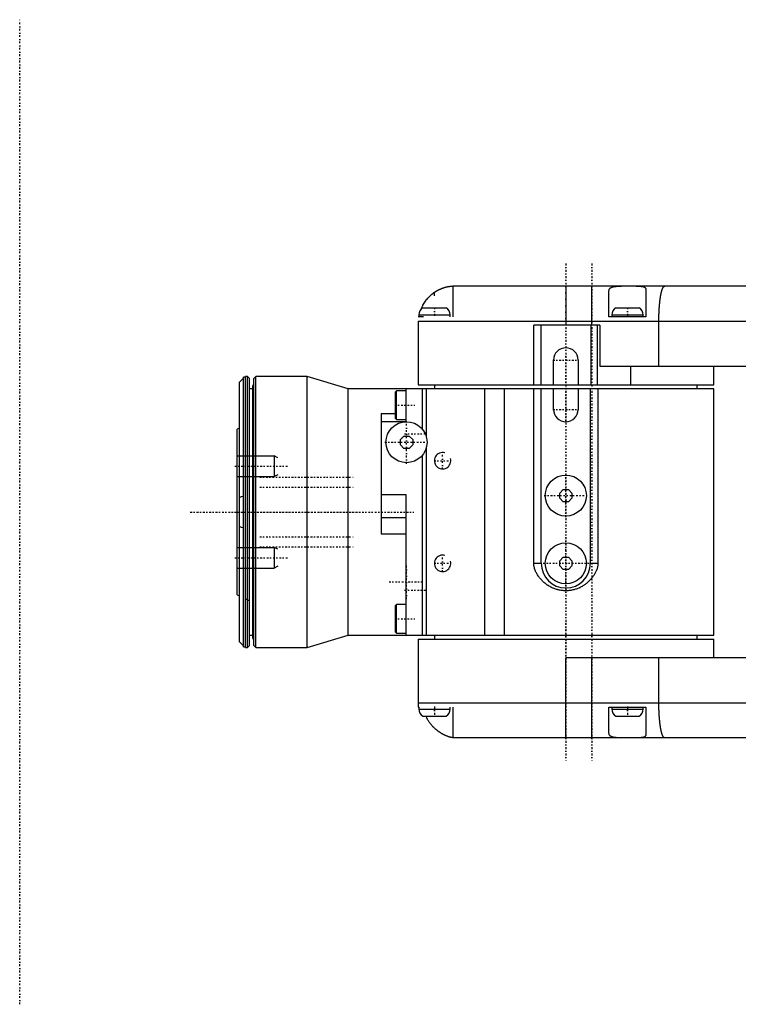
# Model space of a CAD drawing. Extents: x -526 to 218, y -128 to 128.
# Tile 1 of 3: x -526 to -351, y -120 to 120. Entities that reach past the tile are written whole.
import ezdxf

# ---------------------------------------------------------------- set-up
doc = ezdxf.new("R2010")
doc.units = 0
doc.linetypes.add('CENTER', pattern=[1.5, 0.45, -0.5, 0.05, -0.5])
for name, color, linetype in [('AM_0', 7, 'CONTINUOUS'), ('AM_10', 7, 'CONTINUOUS'), ('AM_7', 7, 'CENTER')]:
    doc.layers.add(name, color=color, linetype=linetype)

msp = doc.modelspace()

# ---------------------------------------------------------------- linework, layer by layer
at = {"layer": 'AM_0', "color": 7, "linetype": 'CONTINUOUS'}
for p, q in [((-425, 52.64), (-425, 53.5)), ((-420.5, 55), (-420.5, 47.5)), ((-306.59, 55), (-420.5, 55)), ((-393, 55), (-393, 45.5)), ((-386.7, 45.5), (-386.7, 55)), ((-382.5, 47.5), (-382.5, 53.76)), ((-373.5, 54.17), (-373.5, 47.5)), ((-428.8, 48), (-428.8, 47.5)), ((-428.8, 48), (-421.2, 48)), ((-427.85, 49.7), (-422.15, 49.7)), ((-421.2, 47.5), (-421.2, 48)), ((-381.8, 48), (-381.8, 47.5)), ((-381.8, 48), (-374.2, 48)), ((-380.85, 49.7), (-375.15, 49.7)), ((-374.2, 47.5), (-374.2, 48)), ((-429, 46.5), (-429, 31)), ((-429, 46.5), (-308.21, 46.5)), ((-427.66, 47.5), (-428.94, 47.5)), ((-373.5, 47.5), (-382.5, 47.5)), ((-370.35, 35.5), (-370.35, 46.5)), ((-400.83, 31), (-400.83, 45.5)), ((-384.73, 45.5), (-400.83, 45.5)), ((-399, 31), (-399, 45.5)), ((-386.83, 31), (-386.83, 45.5)), ((-385.31, 31), (-385.31, 45.5)), ((-384.73, 45.5), (-384.73, 35.5)), ((-396, 31), (-396, 37)), ((-390, 37), (-390, 31)), ((-384.73, 35.5), (-304, 35.5)), ((-377.22, 35.5), (-377.22, 31)), ((-357, 31), (-357, 35.5)), ((-471.5, 32.57), (-472.5, 31.6)), ((-472.5, -31.6), (-472.5, 31.6)), ((-471, 32.8), (-471.5, 32.8)), ((-471.5, -32.8), (-471.5, 32.8)), ((-470.5, 33), (-471, 33)), ((-471, -33), (-471, 33)), ((-470, 32.5), (-470.5, 33)), ((-470.5, -33), (-470.5, 33)), ((-470, -32.5), (-470, 32.5)), ((-468.5, 33), (-469, 32.5)), ((-469, -32.5), (-469, 32.5)), ((-456, 33), (-468.5, 33)), ((-468.5, -33), (-468.5, 33)), ((-446, 30), (-456, 33)), ((-456, -33), (-456, 33)), ((-469.2, 30), (-470, 30)), ((-469, 31), (-469.2, 30.8)), ((-469.2, -30.8), (-469.2, 30.8)), ((-446, -30), (-446, 30)), ((-357, 30), (-446, 30)), ((-434.2, 29.5), (-434.45, 29.25)), ((-434.45, 22.75), (-434.45, 29.25)), ((-432, 29.5), (-434.2, 29.5)), ((-434.2, 22.5), (-434.2, 29.5)), ((-432, 30), (-432, 22.04)), ((-429, 31), (-357, 31)), ((-428, 30), (-428, 20.25)), ((-427, 30), (-427, 18.4)), ((-425, 31), (-425, 30)), ((-412.8, 30), (-412.8, -30)), ((-408.01, 30), (-408.01, -30)), ((-400.83, -12.5), (-400.83, 30)), ((-399, -12.5), (-399, 30)), ((-396, 25), (-396, 30)), ((-390, 30), (-390, 25)), ((-387, -12.5), (-387, 30)), ((-385.17, 30), (-385.17, -12.5)), ((-361, 30), (-361, 31)), ((-357, -30), (-357, 30)), ((-438, 24), (-438, -5.29)), ((-438, 24), (-434.45, 24)), ((-438, 22.04), (-432, 22.04)), ((-434.45, 22.75), (-434.2, 22.5)), ((-434.2, 22.5), (-432, 22.5)), ((-472.5, 20.44), (-473, 20.2)), ((-473, -20.2), (-473, 20.2)), ((-433.3, 17.62), (-432.42, 18.5)), ((-433.3, 16.38), (-433.3, 17.62)), ((-432.42, 18.5), (-431.18, 18.5)), ((-431.18, 18.5), (-430.3, 17.62)), ((-430.3, 17.62), (-430.3, 16.38)), ((-432.42, 15.5), (-433.3, 16.38)), ((-431.18, 15.5), (-432.42, 15.5)), ((-430.3, 16.38), (-431.18, 15.5)), ((-427, 15.6), (-427, -30)), ((-428, 13.75), (-428, -30)), ((-473, 8.64), (-472.99, 8.64)), ((-394.5, 4.62), (-393.62, 5.5)), ((-393.62, 5.5), (-392.38, 5.5)), ((-392.38, 5.5), (-391.5, 4.62)), ((-438, 4.29), (-432, 4.29)), ((-432, 4.29), (-432, -30)), ((-394.5, 3.38), (-394.5, 4.62)), ((-393.62, 2.5), (-394.5, 3.38)), ((-392.38, 2.5), (-393.62, 2.5)), ((-391.5, 3.38), (-392.38, 2.5)), ((-391.5, 4.62), (-391.5, 3.38)), ((-438, -1.35), (-432, -1.35)), ((-438, -5.29), (-432, -5.29)), ((-472.99, -8.64), (-473, -8.64)), ((-394.5, -11.88), (-393.62, -11)), ((-394.5, -13.12), (-394.5, -11.88)), ((-393.62, -11), (-392.38, -11)), ((-392.38, -11), (-391.5, -11.88)), ((-391.5, -11.88), (-391.5, -13.12)), ((-400.83, -12.5), (-399, -12.5)), ((-393.62, -14), (-394.5, -13.12)), ((-392.38, -14), (-393.62, -14)), ((-391.5, -13.12), (-392.38, -14)), ((-387, -12.5), (-385.17, -12.5)), ((-473, -20.2), (-472.5, -20.44)), ((-471, -21.15), (-470, -21.62)), ((-434.2, -22.5), (-434.45, -22.75)), ((-434.45, -29.25), (-434.45, -22.75)), ((-432, -22.5), (-434.2, -22.5)), ((-434.2, -29.5), (-434.2, -22.5)), ((-470, -30), (-469.2, -30)), ((-469.2, -30.8), (-469, -31)), ((-456, -33), (-446, -30)), ((-446, -30), (-357, -30)), ((-434.45, -29.25), (-434.2, -29.5)), ((-434.2, -29.5), (-432, -29.5)), ((-429, -31), (-429, -46.5)), ((-429, -31), (-357, -31)), ((-425, -30), (-425, -31)), ((-361, -31), (-361, -30)), ((-357, -35.5), (-357, -31)), ((-472.5, -31.6), (-471.5, -32.57)), ((-471.5, -32.8), (-471, -32.8)), ((-471, -33), (-470.5, -33)), ((-470.5, -33), (-470, -32.5)), ((-469, -32.5), (-468.5, -33)), ((-468.5, -33), (-456, -33)), ((-393, -55), (-393, -35.5)), ((-304.08, -35.5), (-393, -35.5)), ((-386.7, -55), (-386.7, -35.5)), ((-370.35, -46.5), (-370.35, -35.5)), ((-429, -46.5), (-308.21, -46.5)), ((-428.94, -47.5), (-428.66, -47.5)), ((-428.8, -47.5), (-428.8, -48)), ((-421.2, -48), (-421.2, -47.5)), ((-420.5, -47.5), (-420.5, -55)), ((-382.5, -53.76), (-382.5, -47.5)), ((-382.5, -47.5), (-373.5, -47.5)), ((-381.8, -47.5), (-381.8, -48)), ((-374.2, -48), (-374.2, -47.5)), ((-373.5, -47.5), (-373.5, -54.17)), ((-428.8, -48), (-421.2, -48)), ((-427.85, -49.7), (-422.15, -49.7)), ((-381.8, -48), (-374.2, -48)), ((-380.85, -49.7), (-375.15, -49.7)), ((-306.59, -55), (-420.5, -55))]:
    msp.add_line(p, q, dxfattribs=at)
for points in [[(-428.19, 49.44, 0), (-428.14, 49.57, 0), (-428.03, 49.83, 0), (-427.92, 50.09, 0), (-427.85, 50.22, 0), (-427.79, 50.35, 0), (-427.65, 50.61, 0), (-427.5, 50.87, 0), (-427.34, 51.12, 0), (-427.17, 51.37, 0), (-427, 51.61, 0), (-426.9, 51.73, 0), (-426.81, 51.84, 0), (-426.62, 52.07, 0), (-426.43, 52.28, 0), (-426.23, 52.48, 0), (-426.03, 52.68, 0), (-425.82, 52.87, 0), (-425.71, 52.96, 0), (-425.6, 53.06, 0), (-425.36, 53.24, 0), (-425.12, 53.42, 0), (-425, 53.5, 0)], [(-425, 53.5, 0), (-424.97, 53.52, 0), (-424.91, 53.56, 0), (-424.86, 53.6, 0), (-424.83, 53.62, 0), (-424.8, 53.64, 0), (-424.74, 53.67, 0), (-424.69, 53.71, 0), (-424.63, 53.75, 0), (-424.57, 53.78, 0), (-424.51, 53.82, 0), (-424.48, 53.83, 0), (-424.45, 53.85, 0), (-424.39, 53.89, 0), (-424.33, 53.92, 0), (-424.27, 53.95, 0), (-424.22, 53.98, 0), (-424.16, 54.02, 0), (-424.13, 54.03, 0), (-424.1, 54.05, 0), (-424.04, 54.08, 0), (-423.98, 54.11, 0), (-423.95, 54.13, 0), (-423.92, 54.14, 0), (-423.86, 54.17, 0), (-423.8, 54.2, 0), (-423.77, 54.21, 0), (-423.74, 54.23, 0), (-423.68, 54.26, 0), (-423.62, 54.28, 0), (-423.56, 54.31, 0), (-423.5, 54.34, 0), (-423.44, 54.36, 0), (-423.41, 54.37, 0), (-423.38, 54.39, 0), (-423.32, 54.41, 0), (-423.26, 54.44, 0), (-423.2, 54.46, 0), (-423.15, 54.48, 0), (-423.09, 54.5, 0), (-423.06, 54.51, 0), (-423.03, 54.53, 0), (-422.97, 54.55, 0), (-422.91, 54.57, 0), (-422.86, 54.59, 0), (-422.8, 54.61, 0), (-422.74, 54.63, 0), (-422.71, 54.64, 0), (-422.68, 54.64, 0), (-422.63, 54.66, 0), (-422.57, 54.68, 0), (-422.52, 54.7, 0), (-422.46, 54.71, 0), (-422.41, 54.73, 0), (-422.38, 54.73, 0), (-422.35, 54.74, 0), (-422.3, 54.76, 0), (-422.25, 54.77, 0), (-422.2, 54.78, 0), (-422.14, 54.8, 0), (-422.09, 54.81, 0), (-422.07, 54.81, 0), (-422.04, 54.82, 0), (-421.99, 54.83, 0), (-421.94, 54.84, 0), (-421.92, 54.85, 0), (-421.89, 54.85, 0), (-421.84, 54.86, 0), (-421.8, 54.87, 0), (-421.77, 54.88, 0), (-421.75, 54.88, 0), (-421.7, 54.89, 0), (-421.66, 54.9, 0), (-421.61, 54.91, 0), (-421.57, 54.91, 0), (-421.52, 54.92, 0), (-421.5, 54.92, 0), (-421.48, 54.93, 0), (-421.44, 54.93, 0), (-421.4, 54.94, 0), (-421.36, 54.94, 0), (-421.32, 54.95, 0), (-421.28, 54.95, 0), (-421.26, 54.96, 0), (-421.24, 54.96, 0), (-421.21, 54.96, 0), (-421.17, 54.97, 0), (-421.14, 54.97, 0), (-421.1, 54.97, 0), (-421.07, 54.97, 0), (-421.05, 54.98, 0), (-421.03, 54.98, 0), (-421, 54.98, 0), (-420.97, 54.98, 0), (-420.94, 54.98, 0), (-420.91, 54.99, 0), (-420.89, 54.99, 0), (-420.87, 54.99, 0), (-420.86, 54.99, 0), (-420.83, 54.99, 0), (-420.81, 54.99, 0), (-420.78, 54.99, 0), (-420.76, 54.99, 0), (-420.74, 55, 0), (-420.73, 55, 0), (-420.72, 55, 0), (-420.7, 55, 0), (-420.68, 55, 0), (-420.67, 55, 0), (-420.66, 55, 0), (-420.64, 55, 0), (-420.62, 55, 0), (-420.62, 55, 0), (-420.61, 55, 0), (-420.59, 55, 0), (-420.58, 55, 0), (-420.57, 55, 0), (-420.56, 55, 0), (-420.55, 55, 0), (-420.54, 55, 0), (-420.54, 55, 0), (-420.53, 55, 0), (-420.52, 55, 0), (-420.52, 55, 0), (-420.51, 55, 0), (-420.51, 55, 0), (-420.5, 55, 0), (-420.5, 55, 0), (-420.5, 55, 0), (-420.5, 55, 0), (-420.5, 55, 0)], [(-382.5, 53.76, 0), (-382.5, 53.85, 0), (-382.48, 54, 0), (-382.46, 54.09, 0), (-382.45, 54.11, 0), (-382.45, 54.14, 0), (-382.44, 54.15, 0), (-382.44, 54.16, 0), (-382.43, 54.18, 0), (-382.42, 54.21, 0), (-382.42, 54.22, 0), (-382.41, 54.23, 0), (-382.4, 54.25, 0), (-382.39, 54.27, 0), (-382.39, 54.28, 0), (-382.38, 54.29, 0), (-382.37, 54.32, 0), (-382.36, 54.34, 0), (-382.35, 54.36, 0), (-382.33, 54.38, 0), (-382.32, 54.4, 0), (-382.31, 54.41, 0), (-382.31, 54.42, 0), (-382.29, 54.43, 0), (-382.27, 54.45, 0), (-382.26, 54.47, 0), (-382.24, 54.49, 0), (-382.22, 54.51, 0), (-382.22, 54.51, 0), (-382.21, 54.52, 0), (-382.19, 54.54, 0), (-382.17, 54.56, 0), (-382.15, 54.57, 0), (-382.13, 54.59, 0), (-382.11, 54.6, 0), (-382.1, 54.61, 0), (-382.09, 54.62, 0), (-382.07, 54.63, 0), (-382.04, 54.65, 0), (-382.02, 54.66, 0), (-382, 54.68, 0), (-381.97, 54.69, 0), (-381.96, 54.7, 0), (-381.95, 54.7, 0), (-381.92, 54.71, 0), (-381.9, 54.73, 0), (-381.87, 54.74, 0), (-381.84, 54.75, 0), (-381.82, 54.76, 0), (-381.8, 54.77, 0), (-381.79, 54.77, 0), (-381.76, 54.78, 0), (-381.73, 54.79, 0), (-381.71, 54.8, 0), (-381.7, 54.8, 0), (-381.67, 54.81, 0), (-381.64, 54.82, 0), (-381.62, 54.83, 0), (-381.61, 54.83, 0), (-381.58, 54.84, 0), (-381.54, 54.85, 0), (-381.51, 54.86, 0), (-381.48, 54.86, 0), (-381.44, 54.87, 0), (-381.43, 54.87, 0), (-381.41, 54.88, 0), (-381.37, 54.89, 0), (-381.34, 54.89, 0), (-381.3, 54.9, 0), (-381.27, 54.9, 0), (-381.23, 54.91, 0), (-381.21, 54.91, 0), (-381.19, 54.92, 0), (-381.15, 54.92, 0), (-381.12, 54.93, 0), (-381.08, 54.93, 0), (-381.04, 54.94, 0), (-381, 54.94, 0), (-380.98, 54.94, 0), (-380.96, 54.95, 0), (-380.92, 54.95, 0), (-380.88, 54.95, 0), (-380.83, 54.96, 0), (-380.79, 54.96, 0), (-380.75, 54.96, 0), (-380.73, 54.97, 0), (-380.71, 54.97, 0), (-380.67, 54.97, 0), (-380.62, 54.97, 0), (-380.58, 54.98, 0), (-380.53, 54.98, 0), (-380.49, 54.98, 0), (-380.47, 54.98, 0), (-380.45, 54.98, 0), (-380.4, 54.98, 0), (-380.35, 54.99, 0), (-380.33, 54.99, 0), (-380.31, 54.99, 0), (-380.26, 54.99, 0), (-380.22, 54.99, 0), (-380.19, 54.99, 0), (-380.17, 54.99, 0), (-380.12, 54.99, 0), (-380.07, 54.99, 0), (-380.03, 55, 0), (-379.98, 55, 0), (-379.93, 55, 0), (-379.91, 55, 0), (-379.88, 55, 0), (-379.83, 55, 0), (-379.78, 55, 0), (-379.73, 55, 0), (-379.68, 55, 0), (-379.63, 55, 0), (-379.61, 55, 0), (-379.58, 55, 0), (-379.53, 55, 0), (-379.48, 55, 0), (-379.46, 55, 0)], [(-375.86, 55, 0), (-375.74, 55, 0), (-375.5, 55, 0), (-375.28, 54.99, 0), (-375.17, 54.99, 0), (-375.07, 54.99, 0), (-374.86, 54.98, 0), (-374.67, 54.96, 0), (-374.49, 54.94, 0), (-374.33, 54.92, 0), (-374.18, 54.89, 0), (-374.11, 54.87, 0), (-374.04, 54.85, 0), (-373.92, 54.8, 0), (-373.81, 54.74, 0), (-373.72, 54.68, 0), (-373.65, 54.61, 0), (-373.59, 54.53, 0), (-373.56, 54.48, 0), (-373.54, 54.44, 0), (-373.52, 54.34, 0), (-373.5, 54.23, 0), (-373.5, 54.17, 0)], [(-370.35, 46.5, 0), (-370.35, 46.56, 0), (-370.35, 46.69, 0), (-370.35, 46.81, 0), (-370.35, 46.87, 0), (-370.35, 46.93, 0), (-370.34, 47.06, 0), (-370.34, 47.18, 0), (-370.34, 47.3, 0), (-370.34, 47.43, 0), (-370.34, 47.55, 0), (-370.34, 47.61, 0), (-370.33, 47.67, 0), (-370.33, 47.79, 0), (-370.33, 47.92, 0), (-370.32, 48.04, 0), (-370.32, 48.16, 0), (-370.32, 48.28, 0), (-370.31, 48.34, 0), (-370.31, 48.4, 0), (-370.31, 48.52, 0), (-370.3, 48.64, 0), (-370.3, 48.7, 0), (-370.3, 48.76, 0), (-370.29, 48.88, 0), (-370.28, 49, 0), (-370.28, 49.05, 0), (-370.28, 49.11, 0), (-370.27, 49.23, 0), (-370.27, 49.35, 0), (-370.26, 49.46, 0), (-370.25, 49.58, 0), (-370.24, 49.69, 0), (-370.24, 49.75, 0), (-370.24, 49.81, 0), (-370.23, 49.92, 0), (-370.22, 50.04, 0), (-370.21, 50.15, 0), (-370.2, 50.26, 0), (-370.19, 50.37, 0), (-370.19, 50.42, 0), (-370.18, 50.48, 0), (-370.17, 50.59, 0), (-370.16, 50.7, 0), (-370.15, 50.8, 0), (-370.14, 50.91, 0), (-370.13, 51.01, 0), (-370.12, 51.07, 0), (-370.12, 51.12, 0), (-370.11, 51.22, 0), (-370.1, 51.32, 0), (-370.08, 51.42, 0), (-370.07, 51.52, 0), (-370.06, 51.62, 0), (-370.05, 51.67, 0), (-370.05, 51.72, 0), (-370.03, 51.82, 0), (-370.02, 51.91, 0), (-370.01, 52.01, 0), (-369.99, 52.1, 0), (-369.98, 52.2, 0), (-369.97, 52.24, 0), (-369.97, 52.29, 0), (-369.95, 52.38, 0), (-369.94, 52.47, 0), (-369.93, 52.51, 0), (-369.92, 52.55, 0), (-369.91, 52.64, 0), (-369.89, 52.72, 0), (-369.88, 52.77, 0), (-369.88, 52.81, 0), (-369.86, 52.89, 0), (-369.85, 52.97, 0), (-369.83, 53.05, 0), (-369.81, 53.13, 0), (-369.8, 53.21, 0), (-369.79, 53.24, 0), (-369.78, 53.28, 0), (-369.76, 53.35, 0), (-369.75, 53.43, 0), (-369.73, 53.5, 0), (-369.71, 53.57, 0), (-369.7, 53.63, 0), (-369.69, 53.67, 0), (-369.68, 53.7, 0), (-369.66, 53.77, 0), (-369.64, 53.83, 0), (-369.63, 53.89, 0), (-369.61, 53.95, 0), (-369.59, 54.01, 0), (-369.58, 54.04, 0), (-369.57, 54.07, 0), (-369.55, 54.12, 0), (-369.53, 54.18, 0), (-369.51, 54.23, 0), (-369.5, 54.28, 0), (-369.48, 54.33, 0), (-369.47, 54.35, 0), (-369.46, 54.38, 0), (-369.44, 54.42, 0), (-369.42, 54.47, 0), (-369.4, 54.51, 0), (-369.38, 54.55, 0), (-369.36, 54.59, 0), (-369.35, 54.61, 0), (-369.34, 54.62, 0), (-369.32, 54.66, 0), (-369.3, 54.69, 0), (-369.29, 54.71, 0), (-369.28, 54.73, 0), (-369.26, 54.76, 0), (-369.24, 54.78, 0), (-369.23, 54.8, 0), (-369.22, 54.81, 0), (-369.2, 54.84, 0), (-369.18, 54.86, 0), (-369.16, 54.88, 0), (-369.14, 54.9, 0), (-369.12, 54.92, 0), (-369.11, 54.93, 0), (-369.1, 54.93, 0), (-369.08, 54.95, 0), (-369.05, 54.96, 0), (-369.03, 54.97, 0), (-369.01, 54.98, 0), (-368.99, 54.99, 0), (-368.98, 54.99, 0), (-368.97, 54.99, 0), (-368.95, 55, 0), (-368.93, 55, 0), (-368.92, 55, 0)], [(-472.5, 3.52, 0), (-472.34, 3.6, 0), (-472, 3.74, 0), (-471.67, 3.85, 0), (-471.5, 3.89, 0)], [(-471.5, -3.89, 0), (-471.67, -3.85, 0), (-472, -3.74, 0), (-472.34, -3.6, 0), (-472.5, -3.52, 0)], [(-385.17, -12.5, 0), (-385.17, -12.59, 0), (-385.18, -12.77, 0), (-385.2, -12.95, 0), (-385.21, -13.04, 0), (-385.23, -13.13, 0), (-385.26, -13.3, 0), (-385.3, -13.48, 0), (-385.35, -13.65, 0), (-385.4, -13.83, 0), (-385.46, -14, 0), (-385.49, -14.09, 0), (-385.52, -14.17, 0), (-385.59, -14.34, 0), (-385.66, -14.5, 0), (-385.74, -14.66, 0), (-385.83, -14.83, 0), (-385.91, -14.99, 0), (-385.96, -15.07, 0), (-386.01, -15.16, 0), (-386.11, -15.32, 0), (-386.22, -15.49, 0), (-386.27, -15.57, 0), (-386.33, -15.66, 0), (-386.45, -15.82, 0), (-386.58, -15.99, 0), (-386.64, -16.07, 0), (-386.71, -16.15, 0), (-386.85, -16.31, 0), (-386.99, -16.48, 0), (-387.14, -16.64, 0), (-387.29, -16.79, 0), (-387.45, -16.95, 0), (-387.53, -17.02, 0), (-387.61, -17.09, 0), (-387.78, -17.24, 0), (-387.95, -17.38, 0), (-388.12, -17.51, 0), (-388.3, -17.65, 0), (-388.48, -17.77, 0), (-388.57, -17.83, 0), (-388.66, -17.89, 0), (-388.85, -18.01, 0), (-389.04, -18.12, 0), (-389.24, -18.23, 0), (-389.43, -18.33, 0), (-389.63, -18.43, 0), (-389.73, -18.47, 0), (-389.83, -18.52, 0), (-390.04, -18.6, 0), (-390.24, -18.68, 0), (-390.45, -18.76, 0), (-390.66, -18.82, 0), (-390.87, -18.89, 0), (-390.98, -18.92, 0), (-391.09, -18.94, 0), (-391.3, -18.99, 0), (-391.52, -19.04, 0), (-391.74, -19.08, 0), (-391.96, -19.11, 0), (-392.18, -19.14, 0), (-392.29, -19.15, 0), (-392.4, -19.16, 0), (-392.62, -19.17, 0), (-392.84, -19.18, 0), (-392.96, -19.18, 0), (-393.07, -19.18, 0), (-393.29, -19.17, 0), (-393.51, -19.16, 0), (-393.62, -19.15, 0), (-393.73, -19.14, 0), (-393.95, -19.12, 0), (-394.17, -19.09, 0), (-394.39, -19.05, 0), (-394.61, -19.01, 0), (-394.82, -18.96, 0), (-394.93, -18.94, 0), (-395.04, -18.91, 0), (-395.25, -18.85, 0), (-395.46, -18.78, 0), (-395.67, -18.71, 0), (-395.88, -18.64, 0), (-396.08, -18.55, 0), (-396.19, -18.51, 0), (-396.29, -18.46, 0), (-396.49, -18.37, 0), (-396.68, -18.27, 0), (-396.88, -18.17, 0), (-397.07, -18.06, 0), (-397.26, -17.94, 0), (-397.35, -17.88, 0), (-397.44, -17.82, 0), (-397.63, -17.7, 0), (-397.81, -17.57, 0), (-397.98, -17.43, 0), (-398.15, -17.3, 0), (-398.32, -17.15, 0), (-398.4, -17.08, 0), (-398.49, -17.01, 0), (-398.65, -16.85, 0), (-398.8, -16.7, 0), (-398.95, -16.54, 0), (-399.1, -16.38, 0), (-399.24, -16.21, 0), (-399.31, -16.12, 0), (-399.38, -16.04, 0), (-399.52, -15.87, 0), (-399.64, -15.69, 0), (-399.7, -15.61, 0), (-399.76, -15.52, 0), (-399.87, -15.34, 0), (-399.98, -15.17, 0), (-400.03, -15.08, 0), (-400.08, -14.99, 0), (-400.18, -14.82, 0), (-400.27, -14.65, 0), (-400.35, -14.47, 0), (-400.42, -14.3, 0), (-400.49, -14.13, 0), (-400.52, -14.05, 0), (-400.56, -13.97, 0), (-400.61, -13.8, 0), (-400.66, -13.63, 0), (-400.71, -13.46, 0), (-400.75, -13.29, 0), (-400.78, -13.11, 0), (-400.79, -13.03, 0), (-400.8, -12.94, 0), (-400.82, -12.76, 0), (-400.83, -12.59, 0), (-400.83, -12.5, 0)], [(-368.92, -55, 0), (-368.93, -55, 0), (-368.95, -55, 0), (-368.97, -54.99, 0), (-368.98, -54.99, 0), (-368.99, -54.99, 0), (-369.01, -54.98, 0), (-369.03, -54.97, 0), (-369.05, -54.96, 0), (-369.08, -54.95, 0), (-369.1, -54.93, 0), (-369.11, -54.93, 0), (-369.12, -54.92, 0), (-369.14, -54.9, 0), (-369.16, -54.88, 0), (-369.18, -54.86, 0), (-369.2, -54.84, 0), (-369.22, -54.81, 0), (-369.23, -54.8, 0), (-369.24, -54.78, 0), (-369.26, -54.76, 0), (-369.28, -54.73, 0), (-369.29, -54.71, 0), (-369.3, -54.69, 0), (-369.32, -54.66, 0), (-369.34, -54.62, 0), (-369.35, -54.61, 0), (-369.36, -54.59, 0), (-369.38, -54.55, 0), (-369.4, -54.51, 0), (-369.42, -54.47, 0), (-369.44, -54.42, 0), (-369.46, -54.38, 0), (-369.47, -54.35, 0), (-369.48, -54.33, 0), (-369.5, -54.28, 0), (-369.51, -54.23, 0), (-369.53, -54.18, 0), (-369.55, -54.12, 0), (-369.57, -54.07, 0), (-369.58, -54.04, 0), (-369.59, -54.01, 0), (-369.61, -53.95, 0), (-369.63, -53.89, 0), (-369.64, -53.83, 0), (-369.66, -53.77, 0), (-369.68, -53.7, 0), (-369.69, -53.67, 0), (-369.7, -53.63, 0), (-369.71, -53.57, 0), (-369.73, -53.5, 0), (-369.75, -53.43, 0), (-369.76, -53.35, 0), (-369.78, -53.28, 0), (-369.79, -53.24, 0), (-369.8, -53.21, 0), (-369.81, -53.13, 0), (-369.83, -53.05, 0), (-369.85, -52.97, 0), (-369.86, -52.89, 0), (-369.88, -52.81, 0), (-369.88, -52.77, 0), (-369.89, -52.72, 0), (-369.91, -52.64, 0), (-369.92, -52.55, 0), (-369.93, -52.51, 0), (-369.94, -52.47, 0), (-369.95, -52.38, 0), (-369.97, -52.29, 0), (-369.97, -52.24, 0), (-369.98, -52.2, 0), (-369.99, -52.1, 0), (-370.01, -52.01, 0), (-370.02, -51.91, 0), (-370.03, -51.82, 0), (-370.05, -51.72, 0), (-370.05, -51.67, 0), (-370.06, -51.62, 0), (-370.07, -51.52, 0), (-370.08, -51.42, 0), (-370.1, -51.32, 0), (-370.11, -51.22, 0), (-370.12, -51.12, 0), (-370.12, -51.07, 0), (-370.13, -51.01, 0), (-370.14, -50.91, 0), (-370.15, -50.8, 0), (-370.16, -50.7, 0), (-370.17, -50.59, 0), (-370.18, -50.48, 0), (-370.19, -50.42, 0), (-370.19, -50.37, 0), (-370.2, -50.26, 0), (-370.21, -50.15, 0), (-370.22, -50.04, 0), (-370.23, -49.92, 0), (-370.24, -49.81, 0), (-370.24, -49.75, 0), (-370.24, -49.69, 0), (-370.25, -49.58, 0), (-370.26, -49.46, 0), (-370.27, -49.35, 0), (-370.27, -49.23, 0), (-370.28, -49.11, 0), (-370.28, -49.05, 0), (-370.28, -49, 0), (-370.29, -48.88, 0), (-370.3, -48.76, 0), (-370.3, -48.7, 0), (-370.3, -48.64, 0), (-370.31, -48.52, 0), (-370.31, -48.4, 0), (-370.31, -48.34, 0), (-370.32, -48.28, 0), (-370.32, -48.16, 0), (-370.32, -48.04, 0), (-370.33, -47.92, 0), (-370.33, -47.79, 0), (-370.33, -47.67, 0), (-370.34, -47.61, 0), (-370.34, -47.55, 0), (-370.34, -47.43, 0), (-370.34, -47.3, 0), (-370.34, -47.18, 0), (-370.34, -47.06, 0), (-370.35, -46.93, 0), (-370.35, -46.87, 0), (-370.35, -46.81, 0), (-370.35, -46.69, 0), (-370.35, -46.56, 0), (-370.35, -46.5, 0)], [(-425, -52.64, 0), (-425.07, -52.57, 0), (-425.21, -52.44, 0), (-425.35, -52.3, 0), (-425.41, -52.23, 0), (-425.48, -52.16, 0), (-425.62, -52.01, 0), (-425.75, -51.86, 0), (-425.88, -51.7, 0), (-426.01, -51.54, 0), (-426.13, -51.37, 0), (-426.19, -51.29, 0), (-426.25, -51.2, 0), (-426.37, -51.03, 0), (-426.48, -50.86, 0), (-426.58, -50.68, 0), (-426.69, -50.5, 0), (-426.78, -50.32, 0), (-426.83, -50.23, 0), (-426.87, -50.14, 0), (-426.96, -49.96, 0), (-427.04, -49.79, 0), (-427.08, -49.7, 0)], [(-420.5, -54.99, 0), (-420.5, -54.99, 0), (-420.5, -54.99, 0), (-420.5, -54.99, 0), (-420.51, -54.99, 0), (-420.51, -54.99, 0), (-420.51, -54.98, 0), (-420.52, -54.98, 0), (-420.52, -54.98, 0), (-420.53, -54.98, 0), (-420.54, -54.98, 0), (-420.55, -54.98, 0), (-420.55, -54.98, 0), (-420.56, -54.97, 0), (-420.57, -54.97, 0), (-420.59, -54.97, 0), (-420.6, -54.97, 0), (-420.62, -54.97, 0), (-420.63, -54.96, 0), (-420.63, -54.96, 0), (-420.65, -54.96, 0), (-420.67, -54.96, 0), (-420.68, -54.95, 0), (-420.69, -54.95, 0), (-420.71, -54.95, 0), (-420.73, -54.94, 0), (-420.74, -54.94, 0), (-420.76, -54.94, 0), (-420.78, -54.94, 0), (-420.8, -54.93, 0), (-420.83, -54.93, 0), (-420.86, -54.92, 0), (-420.89, -54.91, 0), (-420.9, -54.91, 0), (-420.91, -54.91, 0), (-420.94, -54.9, 0), (-420.98, -54.89, 0), (-421.01, -54.89, 0), (-421.04, -54.88, 0), (-421.07, -54.87, 0), (-421.09, -54.87, 0), (-421.11, -54.86, 0), (-421.15, -54.85, 0), (-421.18, -54.84, 0), (-421.22, -54.83, 0), (-421.26, -54.82, 0), (-421.3, -54.81, 0), (-421.32, -54.8, 0), (-421.34, -54.8, 0), (-421.38, -54.79, 0), (-421.42, -54.77, 0), (-421.46, -54.76, 0), (-421.51, -54.75, 0), (-421.55, -54.73, 0), (-421.57, -54.72, 0), (-421.59, -54.72, 0), (-421.64, -54.7, 0), (-421.69, -54.69, 0), (-421.73, -54.67, 0), (-421.78, -54.65, 0), (-421.83, -54.63, 0), (-421.85, -54.62, 0), (-421.88, -54.62, 0), (-421.93, -54.6, 0), (-421.98, -54.58, 0), (-422, -54.57, 0), (-422.03, -54.56, 0), (-422.08, -54.53, 0), (-422.13, -54.51, 0), (-422.16, -54.5, 0), (-422.18, -54.49, 0), (-422.23, -54.47, 0), (-422.29, -54.44, 0), (-422.34, -54.42, 0), (-422.4, -54.4, 0), (-422.45, -54.37, 0), (-422.48, -54.36, 0), (-422.5, -54.34, 0), (-422.56, -54.32, 0), (-422.61, -54.29, 0), (-422.67, -54.26, 0), (-422.73, -54.23, 0), (-422.78, -54.21, 0), (-422.81, -54.19, 0), (-422.84, -54.18, 0), (-422.9, -54.15, 0), (-422.95, -54.11, 0), (-423.01, -54.08, 0), (-423.07, -54.05, 0), (-423.12, -54.02, 0), (-423.15, -54, 0), (-423.18, -53.99, 0), (-423.24, -53.95, 0), (-423.3, -53.92, 0), (-423.35, -53.88, 0), (-423.41, -53.85, 0), (-423.47, -53.81, 0), (-423.5, -53.79, 0), (-423.53, -53.77, 0), (-423.58, -53.74, 0), (-423.64, -53.7, 0), (-423.7, -53.66, 0), (-423.76, -53.62, 0), (-423.81, -53.58, 0), (-423.84, -53.56, 0), (-423.87, -53.54, 0), (-423.93, -53.5, 0), (-423.98, -53.46, 0), (-424.01, -53.44, 0), (-424.04, -53.42, 0), (-424.1, -53.38, 0), (-424.15, -53.34, 0), (-424.18, -53.32, 0), (-424.21, -53.3, 0), (-424.27, -53.25, 0), (-424.32, -53.21, 0), (-424.38, -53.17, 0), (-424.43, -53.12, 0), (-424.49, -53.08, 0), (-424.52, -53.06, 0), (-424.54, -53.03, 0), (-424.6, -52.99, 0), (-424.65, -52.94, 0), (-424.84, -52.78, 0), (-425, -52.64, 0)], [(-379.46, -55, 0), (-379.48, -55, 0), (-379.53, -55, 0), (-379.58, -55, 0), (-379.61, -55, 0), (-379.63, -55, 0), (-379.68, -55, 0), (-379.73, -55, 0), (-379.78, -55, 0), (-379.83, -55, 0), (-379.88, -55, 0), (-379.9, -55, 0), (-379.93, -55, 0), (-379.98, -55, 0), (-380.03, -55, 0), (-380.07, -54.99, 0), (-380.12, -54.99, 0), (-380.17, -54.99, 0), (-380.19, -54.99, 0), (-380.22, -54.99, 0), (-380.26, -54.99, 0), (-380.31, -54.99, 0), (-380.33, -54.99, 0), (-380.35, -54.99, 0), (-380.4, -54.98, 0), (-380.45, -54.98, 0), (-380.47, -54.98, 0), (-380.49, -54.98, 0), (-380.53, -54.98, 0), (-380.58, -54.98, 0), (-380.62, -54.97, 0), (-380.67, -54.97, 0), (-380.71, -54.97, 0), (-380.73, -54.97, 0), (-380.75, -54.96, 0), (-380.79, -54.96, 0), (-380.84, -54.96, 0), (-380.88, -54.95, 0), (-380.92, -54.95, 0), (-380.96, -54.95, 0), (-380.98, -54.94, 0), (-381, -54.94, 0), (-381.04, -54.94, 0), (-381.08, -54.93, 0), (-381.12, -54.93, 0), (-381.15, -54.92, 0), (-381.19, -54.92, 0), (-381.21, -54.91, 0), (-381.23, -54.91, 0), (-381.27, -54.9, 0), (-381.3, -54.9, 0), (-381.34, -54.89, 0), (-381.37, -54.89, 0), (-381.41, -54.88, 0), (-381.43, -54.87, 0), (-381.44, -54.87, 0), (-381.48, -54.86, 0), (-381.51, -54.86, 0), (-381.54, -54.85, 0), (-381.58, -54.84, 0), (-381.61, -54.83, 0), (-381.62, -54.83, 0), (-381.64, -54.82, 0), (-381.67, -54.81, 0), (-381.7, -54.8, 0), (-381.72, -54.8, 0), (-381.73, -54.79, 0), (-381.76, -54.78, 0), (-381.79, -54.77, 0), (-381.8, -54.77, 0), (-381.82, -54.76, 0), (-381.84, -54.75, 0), (-381.87, -54.74, 0), (-381.9, -54.73, 0), (-381.92, -54.71, 0), (-381.95, -54.7, 0), (-381.96, -54.69, 0), (-381.97, -54.69, 0), (-382, -54.68, 0), (-382.02, -54.66, 0), (-382.04, -54.65, 0), (-382.07, -54.63, 0), (-382.09, -54.62, 0), (-382.1, -54.61, 0), (-382.11, -54.6, 0), (-382.13, -54.59, 0), (-382.15, -54.57, 0), (-382.17, -54.56, 0), (-382.19, -54.54, 0), (-382.21, -54.52, 0), (-382.22, -54.51, 0), (-382.22, -54.51, 0), (-382.24, -54.49, 0), (-382.26, -54.47, 0), (-382.27, -54.45, 0), (-382.29, -54.43, 0), (-382.31, -54.42, 0), (-382.31, -54.41, 0), (-382.32, -54.4, 0), (-382.33, -54.38, 0), (-382.35, -54.36, 0), (-382.36, -54.34, 0), (-382.37, -54.32, 0), (-382.38, -54.29, 0), (-382.39, -54.28, 0), (-382.39, -54.27, 0), (-382.4, -54.25, 0), (-382.41, -54.23, 0), (-382.42, -54.22, 0), (-382.42, -54.21, 0), (-382.43, -54.18, 0), (-382.44, -54.16, 0), (-382.44, -54.15, 0), (-382.45, -54.14, 0), (-382.45, -54.11, 0), (-382.46, -54.09, 0), (-382.48, -54, 0), (-382.5, -53.85, 0), (-382.5, -53.76, 0)], [(-373.5, -54.17, 0), (-373.5, -54.23, 0), (-373.52, -54.34, 0), (-373.54, -54.44, 0), (-373.57, -54.48, 0), (-373.59, -54.53, 0), (-373.65, -54.61, 0), (-373.72, -54.68, 0), (-373.81, -54.75, 0), (-373.92, -54.8, 0), (-374.04, -54.85, 0), (-374.11, -54.87, 0), (-374.18, -54.89, 0), (-374.33, -54.92, 0), (-374.49, -54.94, 0), (-374.67, -54.96, 0), (-374.86, -54.98, 0), (-375.06, -54.99, 0), (-375.17, -54.99, 0), (-375.28, -54.99, 0), (-375.5, -55, 0), (-375.74, -55, 0), (-375.86, -55, 0)]]:
    msp.add_polyline3d(points, dxfattribs=at)
for centre in [(-431.8, 17), (-393, 4), (-393, -12.5)]:
    msp.add_circle(centre, 5, dxfattribs=at)
for centre, radius, start, end in [((-426.8, 48), 2, 121.7883, 180), ((-423.2, 48), 2, 0, 58.2117), ((-379.8, 48), 2, 121.7883, 180), ((-376.2, 48), 2, 0, 58.2117), ((-393, 37), 3, 0, 180), ((-393, 25), 3, 180, 0), ((-393, -12.5), 6, 180, 0), ((-420.5, -46.5), 8.5, 180, 186.7563), ((-426.8, -48), 2, 180, 238.2117), ((-423.2, -48), 2, 301.7883, 0), ((-379.8, -48), 2, 180, 238.2117), ((-376.2, -48), 2, 301.7883, 0)]:
    msp.add_arc(centre, radius, start, end, dxfattribs=at)
at = {"layer": 'AM_10', "color": 7, "linetype": 'CONTINUOUS'}
for p, q in [((-473, 13.64), (-464, 13.64)), ((-463.1, 13.2), (-464, 13.64)), ((-464, 13.64), (-464, 8.64)), ((-473, 8.64), (-464, 8.64)), ((-463.1, 9.07), (-464, 8.64)), ((-473, -8.64), (-464, -8.64)), ((-463.1, -9.07), (-464, -8.64)), ((-464, -8.64), (-464, -13.64)), ((-473, -13.64), (-464, -13.64)), ((-463.1, -13.2), (-464, -13.64))]:
    msp.add_line(p, q, dxfattribs=at)
for centre in [(-423, 12.5), (-423, -12.5)]:
    msp.add_arc(centre, 2, 75, 15, dxfattribs=at)
at = {"layer": 'AM_7', "color": 4, "linetype": 'CENTER'}
for p, q in [((-526, -119.9), (-526, 119.9)), ((-393, 60.5), (-393, -60.5)), ((-386.7, 60.5), (-386.7, -60.5)), ((-425, 49.81), (-425, 47.39)), ((-378, 49.81), (-378, 47.39)), ((-396.15, 37), (-389.85, 37)), ((-393, 38), (-393, 21.85)), ((-434.67, 26), (-429.78, 26)), ((-396.15, 25), (-389.85, 25)), ((-431.8, 11.75), (-431.8, 22.25)), ((-437.05, 17), (-426.55, 17)), ((-432.25, 19), (-426.75, 19)), ((-423, 10.4), (-423, 14.6)), ((-425.1, 12.5), (-420.9, 12.5)), ((-473.6, 11.14), (-460.41, 11.14)), ((-467.55, 8.5), (-444.45, 8.5)), ((-393, -1.25), (-393, 9.25)), ((-467.55, 6.01), (-444.45, 6.01)), ((-398.25, 4), (-387.75, 4)), ((-484.48, 0), (-429.98, 0)), ((-474.45, 0), (-442.55, 0)), ((-467.55, -6.01), (-444.45, -6.01)), ((-393, -18.8), (-393, -6.2)), ((-467.55, -8.5), (-444.45, -8.5)), ((-473.6, -11.14), (-460.41, -11.14)), ((-423, -14.6), (-423, -10.4)), ((-431.8, -21.25), (-431.8, -12.75)), ((-425.1, -12.5), (-420.9, -12.5)), ((-399.3, -12.5), (-386.7, -12.5)), ((-436.05, -17), (-427.55, -17)), ((-432.25, -19), (-426.75, -19)), ((-434.67, -26), (-429.78, -26)), ((-393, -27), (-393, -38)), ((-425, -47.39), (-425, -49.81)), ((-378, -47.39), (-378, -49.81))]:
    msp.add_line(p, q, dxfattribs=at)

doc.saveas('drawing.dxf')
